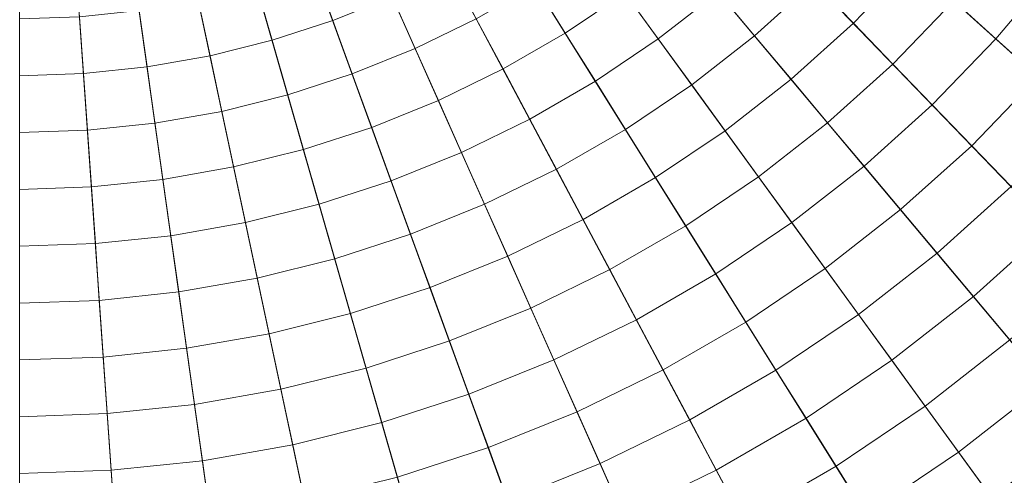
# Model space of a CAD drawing. Header units: centimetres. Extents: x -3.01 to 4.18, y -6.48 to 0.72.
# Tile 253 of 256: x 0.59 to 1.09, y -3.55 to -3.32. Entities that reach past the tile are written whole.
import ezdxf

# ---------------------------------------------------------------- set-up
doc = ezdxf.new("R2010")
doc.units = ezdxf.units.CM
doc.header["$LTSCALE"] = 2.54
doc.layers.add('Lucido design-1', color=7, linetype='Continuous')

# ---------------------------------------------------------------- blocks, each defined once
blk = doc.blocks.new('Gruppo-1')
at = {"color": 142, "linetype": 'Continuous', "lineweight": 9}
for points in [[(1.32909, -3.54965, -14.60843), (1.37393, -3.49621, -14.60843), (0.58636, -2.8809, -14.60843), (1.32909, -3.54965, -14.60843)], [(1.28063, -3.59983, -14.60843), (1.32909, -3.54965, -14.60843), (0.58636, -2.8809, -14.60843), (1.28063, -3.59983, -14.60843)], [(1.22879, -3.64651, -14.60843), (1.28063, -3.59983, -14.60843), (0.58636, -2.8809, -14.60843), (1.22879, -3.64651, -14.60843)], [(1.17381, -3.68946, -14.60843), (1.22879, -3.64651, -14.60843), (0.58636, -2.8809, -14.60843), (1.17381, -3.68946, -14.60843)], [(1.11598, -3.72847, -14.60843), (1.17381, -3.68946, -14.60843), (0.58636, -2.8809, -14.60843), (1.11598, -3.72847, -14.60843)], [(1.05557, -3.76335, -14.60843), (1.11598, -3.72847, -14.60843), (0.58636, -2.8809, -14.60843), (1.05557, -3.76335, -14.60843)], [(0.99287, -3.79393, -14.60843), (1.05557, -3.76335, -14.60843), (0.58636, -2.8809, -14.60843), (0.99287, -3.79393, -14.60843)], [(0.92819, -3.82006, -14.60843), (0.99287, -3.79393, -14.60843), (0.58636, -2.8809, -14.60843), (0.92819, -3.82006, -14.60843)], [(0.86184, -3.84162, -14.60843), (0.92819, -3.82006, -14.60843), (0.58636, -2.8809, -14.60843), (0.86184, -3.84162, -14.60843)], [(0.79416, -3.85849, -14.60843), (0.86184, -3.84162, -14.60843), (0.58636, -2.8809, -14.60843), (0.79416, -3.85849, -14.60843)], [(0.72546, -3.87061, -14.60843), (0.79416, -3.85849, -14.60843), (0.58636, -2.8809, -14.60843), (0.72546, -3.87061, -14.60843)], [(0.65608, -3.8779, -14.60843), (0.72546, -3.87061, -14.60843), (0.58636, -2.8809, -14.60843), (0.65608, -3.8779, -14.60843)], [(0.58636, -3.88033, -14.60843), (0.65608, -3.8779, -14.60843), (0.58636, -2.8809, -14.60843), (0.58636, -3.88033, -14.60843)], [(0.58636, -2.8809, -13.70118), (1.37393, -3.49621, -13.70118), (1.32909, -3.54965, -13.70118), (0.58636, -2.8809, -13.70118)], [(0.58636, -2.8809, -13.70118), (1.32909, -3.54965, -13.70118), (1.28063, -3.59983, -13.70118), (0.58636, -2.8809, -13.70118)], [(0.58636, -2.8809, -13.70118), (1.28063, -3.59983, -13.70118), (1.22879, -3.64651, -13.70118), (0.58636, -2.8809, -13.70118)], [(0.58636, -2.8809, -13.70118), (1.22879, -3.64651, -13.70118), (1.17381, -3.68946, -13.70118), (0.58636, -2.8809, -13.70118)], [(0.58636, -2.8809, -13.70118), (1.17381, -3.68946, -13.70118), (1.11598, -3.72847, -13.70118), (0.58636, -2.8809, -13.70118)], [(0.58636, -2.8809, -13.70118), (1.11598, -3.72847, -13.70118), (1.05557, -3.76335, -13.70118), (0.58636, -2.8809, -13.70118)], [(0.58636, -2.8809, -13.70118), (1.05557, -3.76335, -13.70118), (0.99287, -3.79393, -13.70118), (0.58636, -2.8809, -13.70118)], [(0.58636, -2.8809, -13.70118), (0.99287, -3.79393, -13.70118), (0.92819, -3.82006, -13.70118), (0.58636, -2.8809, -13.70118)], [(0.58636, -2.8809, -13.70118), (0.92819, -3.82006, -13.70118), (0.86184, -3.84162, -13.70118), (0.58636, -2.8809, -13.70118)], [(0.58636, -2.8809, -13.70118), (0.86184, -3.84162, -13.70118), (0.79416, -3.85849, -13.70118), (0.58636, -2.8809, -13.70118)], [(0.58636, -2.8809, -13.70118), (0.79416, -3.85849, -13.70118), (0.72546, -3.87061, -13.70118), (0.58636, -2.8809, -13.70118)], [(0.58636, -2.8809, -13.70118), (0.72546, -3.87061, -13.70118), (0.65608, -3.8779, -13.70118), (0.58636, -2.8809, -13.70118)], [(0.58636, -2.8809, -13.70118), (0.65608, -3.8779, -13.70118), (0.58636, -3.88033, -13.70118), (0.58636, -2.8809, -13.70118)]]:
    blk.add_polyline3d(points, dxfattribs=at)
for points in [[(0.58636, -6.47952, -13.70234), (0.83739, -6.47076, -13.70234), (0.58651, -2.88305, -13.70234), (0.58636, -2.88306, -13.70234)], [(0.83739, -6.47076, -13.70234), (1.08719, -6.4445, -13.70234), (0.58666, -2.88304, -13.70234), (0.58651, -2.88305, -13.70234)], [(1.08719, -6.4445, -13.70234), (1.33456, -6.40089, -13.70234), (0.58681, -2.88301, -13.70234), (0.58666, -2.88304, -13.70234)], [(1.33456, -6.40089, -13.70234), (1.57828, -6.34012, -13.70234), (0.58696, -2.88298, -13.70234), (0.58681, -2.88301, -13.70234)], [(1.57828, -6.34012, -13.70234), (1.81716, -6.2625, -13.70234), (0.5871, -2.88293, -13.70234), (0.58696, -2.88298, -13.70234)], [(1.81716, -6.2625, -13.70234), (2.05005, -6.16841, -13.70234), (0.58724, -2.88287, -13.70234), (0.5871, -2.88293, -13.70234)], [(2.05005, -6.16841, -13.70234), (2.27581, -6.0583, -13.70234), (0.58738, -2.88281, -13.70234), (0.58724, -2.88287, -13.70234)], [(2.27581, -6.0583, -13.70234), (2.49334, -5.93271, -13.70234), (0.58751, -2.88273, -13.70234), (0.58738, -2.88281, -13.70234)], [(2.49334, -5.93271, -13.70234), (2.70158, -5.79225, -13.70234), (0.58763, -2.88265, -13.70234), (0.58751, -2.88273, -13.70234)], [(2.70158, -5.79225, -13.70234), (2.89951, -5.63761, -13.70234), (0.58775, -2.88255, -13.70234), (0.58763, -2.88265, -13.70234)], [(2.89951, -5.63761, -13.70234), (3.08618, -5.46953, -13.70234), (0.58786, -2.88245, -13.70234), (0.58775, -2.88255, -13.70234)], [(3.08618, -5.46953, -13.70234), (3.26066, -5.28885, -13.70234), (0.58797, -2.88234, -13.70234), (0.58786, -2.88245, -13.70234)], [(3.26066, -5.28885, -13.70234), (3.42212, -5.09643, -13.70234), (0.58806, -2.88223, -13.70234), (0.58797, -2.88234, -13.70234)], [(3.42212, -5.09643, -13.70234), (3.56976, -4.89322, -13.70234), (0.58815, -2.88211, -13.70234), (0.58806, -2.88223, -13.70234)], [(3.56976, -4.89322, -13.70234), (3.70286, -4.68021, -13.70234), (0.58823, -2.88198, -13.70234), (0.58815, -2.88211, -13.70234)], [(3.70286, -4.68021, -13.70234), (3.82078, -4.45843, -13.70234), (0.5883, -2.88185, -13.70234), (0.58823, -2.88198, -13.70234)], [(3.82078, -4.45843, -13.70234), (3.92295, -4.22897, -13.70234), (0.58837, -2.88171, -13.70234), (0.5883, -2.88185, -13.70234)], [(3.92295, -4.22897, -13.70234), (4.00886, -3.99293, -13.70234), (0.58842, -2.88157, -13.70234), (0.58837, -2.88171, -13.70234)], [(4.00886, -3.99293, -13.70234), (4.07809, -3.75148, -13.70234), (0.58846, -2.88142, -13.70234), (0.58842, -2.88157, -13.70234)], [(4.07809, -3.75148, -13.70234), (4.13032, -3.50579, -13.70234), (0.58849, -2.88127, -13.70234), (0.58846, -2.88142, -13.70234)], [(4.13032, -3.50579, -13.70234), (4.16527, -3.25706, -13.70234), (0.58851, -2.88112, -13.70234), (0.58849, -2.88127, -13.70234)], [(0.99253, -3.3015, -12.62383), (1.02088, -3.27214, -12.62383), (1.04247, -3.29158, -12.62648), (1.01271, -3.3224, -12.62648)], [(1.06406, -3.31102, -12.62922), (1.0929, -3.27665, -12.62922), (1.11578, -3.29453, -12.63207), (1.08564, -3.33045, -12.63207)], [(0.73661, -3.2937, -12.61211), (0.76504, -3.28221, -12.61211), (0.77687, -3.3088, -12.61426), (0.74656, -3.32104, -12.61426)], [(0.94352, -3.30654, -12.62129), (0.97234, -3.28059, -12.62129), (0.99253, -3.3015, -12.62383), (0.9622, -3.32881, -12.62383)], [(0.84999, -3.30279, -12.6165), (0.87877, -3.28337, -12.6165), (0.89587, -3.3069, -12.61884), (0.8654, -3.32745, -12.61884)], [(0.89587, -3.3069, -12.61884), (0.92483, -3.28427, -12.61884), (0.94352, -3.30654, -12.62129), (0.91296, -3.33042, -12.62129)], [(1.01271, -3.3224, -12.62648), (1.04247, -3.29158, -12.62648), (1.06406, -3.31102, -12.62922), (1.03289, -3.34329, -12.62922)], [(0.70745, -3.30318, -12.61211), (0.73661, -3.2937, -12.61211), (0.74656, -3.32104, -12.61426), (0.71547, -3.33115, -12.61426)], [(0.77687, -3.3088, -12.61426), (0.80626, -3.29446, -12.61426), (0.81992, -3.32015, -12.6165), (0.78871, -3.33537, -12.6165)], [(1.08564, -3.33045, -12.63207), (1.11578, -3.29453, -12.63207), (1.13865, -3.3124, -12.63502), (1.10721, -3.34987, -12.63502)], [(0.9622, -3.32881, -12.62383), (0.99253, -3.3015, -12.62383), (1.01271, -3.3224, -12.62648), (0.98088, -3.35106, -12.62648)], [(0.6777, -3.31059, -12.61211), (0.70745, -3.30318, -12.61211), (0.71547, -3.33115, -12.61426), (0.68375, -3.33906, -12.61426)], [(0.81992, -3.32015, -12.6165), (0.84999, -3.30279, -12.6165), (0.8654, -3.32745, -12.61884), (0.83357, -3.34583, -12.61884)], [(0.8654, -3.32745, -12.61884), (0.89587, -3.3069, -12.61884), (0.91296, -3.33042, -12.62129), (0.8808, -3.35211, -12.62129)], [(0.91296, -3.33042, -12.62129), (0.94352, -3.30654, -12.62129), (0.9622, -3.32881, -12.62383), (0.93004, -3.35393, -12.62383)], [(0.6475, -3.31592, -12.61211), (0.6777, -3.31059, -12.61211), (0.68375, -3.33906, -12.61426), (0.65155, -3.34473, -12.61426)], [(0.74656, -3.32104, -12.61426), (0.77687, -3.3088, -12.61426), (0.78871, -3.33537, -12.6165), (0.75651, -3.34838, -12.6165)], [(1.03289, -3.34329, -12.62922), (1.06406, -3.31102, -12.62922), (1.08564, -3.33045, -12.63207), (1.05306, -3.36418, -12.63207)], [(0.617, -3.31912, -12.61211), (0.6475, -3.31592, -12.61211), (0.65155, -3.34473, -12.61426), (0.61903, -3.34815, -12.61426)], [(0.58636, -3.32019, -12.61211), (0.617, -3.31912, -12.61211), (0.61903, -3.34815, -12.61426), (0.58636, -3.34929, -12.61426)], [(0.71547, -3.33115, -12.61426), (0.74656, -3.32104, -12.61426), (0.75651, -3.34838, -12.6165), (0.72349, -3.35911, -12.6165)], [(0.78871, -3.33537, -12.6165), (0.81992, -3.32015, -12.6165), (0.83357, -3.34583, -12.61884), (0.80053, -3.36194, -12.61884)], [(0.98088, -3.35106, -12.62648), (1.01271, -3.3224, -12.62648), (1.03289, -3.34329, -12.62922), (0.99955, -3.37332, -12.62922)], [(0.83357, -3.34583, -12.61884), (0.8654, -3.32745, -12.61884), (0.8808, -3.35211, -12.62129), (0.84722, -3.3715, -12.62129)], [(0.68375, -3.33906, -12.61426), (0.71547, -3.33115, -12.61426), (0.72349, -3.35911, -12.6165), (0.68979, -3.36751, -12.6165)], [(0.8808, -3.35211, -12.62129), (0.91296, -3.33042, -12.62129), (0.93004, -3.35393, -12.62383), (0.89621, -3.37675, -12.62383)], [(0.93004, -3.35393, -12.62383), (0.9622, -3.32881, -12.62383), (0.98088, -3.35106, -12.62648), (0.94712, -3.37744, -12.62648)], [(1.05306, -3.36418, -12.63207), (1.08564, -3.33045, -12.63207), (1.10721, -3.34987, -12.63502), (1.07323, -3.38506, -12.63502)], [(0.75651, -3.34838, -12.6165), (0.78871, -3.33537, -12.6165), (0.80053, -3.36194, -12.61884), (0.76646, -3.37571, -12.61884)], [(0.65155, -3.34473, -12.61426), (0.68375, -3.33906, -12.61426), (0.68979, -3.36751, -12.6165), (0.6556, -3.37354, -12.6165)], [(0.61903, -3.34815, -12.61426), (0.65155, -3.34473, -12.61426), (0.6556, -3.37354, -12.6165), (0.62106, -3.37717, -12.6165)], [(0.80053, -3.36194, -12.61884), (0.83357, -3.34583, -12.61884), (0.84722, -3.3715, -12.62129), (0.81236, -3.3885, -12.62129)], [(0.99955, -3.37332, -12.62922), (1.03289, -3.34329, -12.62922), (1.05306, -3.36418, -12.63207), (1.01821, -3.39556, -12.63207)], [(0.58636, -3.34929, -12.61426), (0.61903, -3.34815, -12.61426), (0.62106, -3.37717, -12.6165), (0.58636, -3.37838, -12.6165)], [(0.72349, -3.35911, -12.6165), (0.75651, -3.34838, -12.6165), (0.76646, -3.37571, -12.61884), (0.7315, -3.38706, -12.61884)], [(0.84722, -3.3715, -12.62129), (0.8808, -3.35211, -12.62129), (0.89621, -3.37675, -12.62383), (0.86086, -3.39716, -12.62383)], [(0.94712, -3.37744, -12.62648), (0.98088, -3.35106, -12.62648), (0.99955, -3.37332, -12.62922), (0.96419, -3.40094, -12.62922)], [(1.07323, -3.38506, -12.63502), (1.10721, -3.34987, -12.63502), (1.12877, -3.36929, -12.63807), (1.09338, -3.40593, -12.63807)], [(0.89621, -3.37675, -12.62383), (0.93004, -3.35393, -12.62383), (0.94712, -3.37744, -12.62648), (0.9116, -3.40139, -12.62648)], [(0.68979, -3.36751, -12.6165), (0.72349, -3.35911, -12.6165), (0.7315, -3.38706, -12.61884), (0.69584, -3.39596, -12.61884)], [(0.76646, -3.37571, -12.61884), (0.80053, -3.36194, -12.61884), (0.81236, -3.3885, -12.62129), (0.7764, -3.40303, -12.62129)], [(0.6556, -3.37354, -12.6165), (0.68979, -3.36751, -12.6165), (0.69584, -3.39596, -12.61884), (0.65964, -3.40234, -12.61884)], [(1.01821, -3.39556, -12.63207), (1.05306, -3.36418, -12.63207), (1.07323, -3.38506, -12.63502), (1.03687, -3.41779, -12.63502)], [(0.81236, -3.3885, -12.62129), (0.84722, -3.3715, -12.62129), (0.86086, -3.39716, -12.62383), (0.82418, -3.41505, -12.62383)], [(0.58636, -3.37838, -12.6165), (0.62106, -3.37717, -12.6165), (0.62309, -3.40618, -12.61884), (0.58636, -3.40746, -12.61884)], [(0.62106, -3.37717, -12.6165), (0.6556, -3.37354, -12.6165), (0.65964, -3.40234, -12.61884), (0.62309, -3.40618, -12.61884)], [(0.7315, -3.38706, -12.61884), (0.76646, -3.37571, -12.61884), (0.7764, -3.40303, -12.62129), (0.73952, -3.41501, -12.62129)], [(0.86086, -3.39716, -12.62383), (0.89621, -3.37675, -12.62383), (0.9116, -3.40139, -12.62648), (0.8745, -3.42281, -12.62648)], [(0.9116, -3.40139, -12.62648), (0.94712, -3.37744, -12.62648), (0.96419, -3.40094, -12.62922), (0.927, -3.42603, -12.62922)], [(0.96419, -3.40094, -12.62922), (0.99955, -3.37332, -12.62922), (1.01821, -3.39556, -12.63207), (0.98126, -3.42443, -12.63207)], [(0.69584, -3.39596, -12.61884), (0.7315, -3.38706, -12.61884), (0.73952, -3.41501, -12.62129), (0.70188, -3.42439, -12.62129)], [(1.03687, -3.41779, -12.63502), (1.07323, -3.38506, -12.63502), (1.09338, -3.40593, -12.63807), (1.05552, -3.44002, -12.63807)], [(0.7764, -3.40303, -12.62129), (0.81236, -3.3885, -12.62129), (0.82418, -3.41505, -12.62383), (0.78634, -3.43034, -12.62383)], [(0.65964, -3.40234, -12.61884), (0.69584, -3.39596, -12.61884), (0.70188, -3.42439, -12.62129), (0.66369, -3.43113, -12.62129)], [(0.82418, -3.41505, -12.62383), (0.86086, -3.39716, -12.62383), (0.8745, -3.42281, -12.62648), (0.836, -3.44159, -12.62648)], [(0.98126, -3.42443, -12.63207), (1.01821, -3.39556, -12.63207), (1.03687, -3.41779, -12.63502), (0.99832, -3.44791, -12.63502)], [(0.62309, -3.40618, -12.61884), (0.65964, -3.40234, -12.61884), (0.66369, -3.43113, -12.62129), (0.62512, -3.43518, -12.62129)], [(0.73952, -3.41501, -12.62129), (0.7764, -3.40303, -12.62129), (0.78634, -3.43034, -12.62383), (0.74753, -3.44295, -12.62383)], [(0.8745, -3.42281, -12.62648), (0.9116, -3.40139, -12.62648), (0.927, -3.42603, -12.62922), (0.88814, -3.44846, -12.62922)], [(0.927, -3.42603, -12.62922), (0.96419, -3.40094, -12.62922), (0.98126, -3.42443, -12.63207), (0.94238, -3.45065, -12.63207)], [(0.58636, -3.40746, -12.61884), (0.62309, -3.40618, -12.61884), (0.62512, -3.43518, -12.62129), (0.58636, -3.43654, -12.62129)], [(1.05552, -3.44002, -12.63807), (1.09338, -3.40593, -12.63807), (1.11353, -3.4268, -12.64122), (1.07417, -3.46224, -12.64122)], [(0.70188, -3.42439, -12.62129), (0.73952, -3.41501, -12.62129), (0.74753, -3.44295, -12.62383), (0.70793, -3.45282, -12.62383)], [(0.78634, -3.43034, -12.62383), (0.82418, -3.41505, -12.62383), (0.836, -3.44159, -12.62648), (0.79628, -3.45764, -12.62648)], [(0.99832, -3.44791, -12.63502), (1.03687, -3.41779, -12.63502), (1.05552, -3.44002, -12.63807), (1.01538, -3.47139, -12.63807)], [(0.836, -3.44159, -12.62648), (0.8745, -3.42281, -12.62648), (0.88814, -3.44846, -12.62922), (0.84781, -3.46813, -12.62922)], [(0.66369, -3.43113, -12.62129), (0.70188, -3.42439, -12.62129), (0.70793, -3.45282, -12.62383), (0.66774, -3.45991, -12.62383)], [(0.88814, -3.44846, -12.62922), (0.927, -3.42603, -12.62922), (0.94238, -3.45065, -12.63207), (0.90177, -3.4741, -12.63207)], [(0.94238, -3.45065, -12.63207), (0.98126, -3.42443, -12.63207), (0.99832, -3.44791, -12.63502), (0.95776, -3.47527, -12.63502)], [(1.07417, -3.46224, -12.64122), (1.11353, -3.4268, -12.64122), (1.13367, -3.44765, -12.64447), (1.0928, -3.48445, -12.64447)], [(0.62512, -3.43518, -12.62129), (0.66369, -3.43113, -12.62129), (0.66774, -3.45991, -12.62383), (0.62715, -3.46418, -12.62383)], [(0.74753, -3.44295, -12.62383), (0.78634, -3.43034, -12.62383), (0.79628, -3.45764, -12.62648), (0.75554, -3.47088, -12.62648)], [(0.58636, -3.43654, -12.62129), (0.62512, -3.43518, -12.62129), (0.62715, -3.46418, -12.62383), (0.58636, -3.4656, -12.62383)], [(0.70793, -3.45282, -12.62383), (0.74753, -3.44295, -12.62383), (0.75554, -3.47088, -12.62648), (0.71397, -3.48124, -12.62648)], [(0.79628, -3.45764, -12.62648), (0.836, -3.44159, -12.62648), (0.84781, -3.46813, -12.62922), (0.80621, -3.48494, -12.62922)], [(1.01538, -3.47139, -12.63807), (1.05552, -3.44002, -12.63807), (1.07417, -3.46224, -12.64122), (1.03243, -3.49485, -12.64122)], [(0.84781, -3.46813, -12.62922), (0.88814, -3.44846, -12.62922), (0.90177, -3.4741, -12.63207), (0.85962, -3.49466, -12.63207)], [(0.95776, -3.47527, -12.63502), (0.99832, -3.44791, -12.63502), (1.01538, -3.47139, -12.63807), (0.97314, -3.49988, -12.63807)], [(0.66774, -3.45991, -12.62383), (0.70793, -3.45282, -12.62383), (0.71397, -3.48124, -12.62648), (0.67178, -3.48868, -12.62648)], [(0.90177, -3.4741, -12.63207), (0.94238, -3.45065, -12.63207), (0.95776, -3.47527, -12.63502), (0.9154, -3.49973, -12.63502)], [(0.75554, -3.47088, -12.62648), (0.79628, -3.45764, -12.62648), (0.80621, -3.48494, -12.62922), (0.76354, -3.4988, -12.62922)], [(0.62715, -3.46418, -12.62383), (0.66774, -3.45991, -12.62383), (0.67178, -3.48868, -12.62648), (0.62917, -3.49316, -12.62648)], [(1.03243, -3.49485, -12.64122), (1.07417, -3.46224, -12.64122), (1.0928, -3.48445, -12.64447), (1.04947, -3.51831, -12.64447)], [(0.58636, -3.4656, -12.62383), (0.62715, -3.46418, -12.62383), (0.62917, -3.49316, -12.62648), (0.58636, -3.49466, -12.62648)], [(0.80621, -3.48494, -12.62922), (0.84781, -3.46813, -12.62922), (0.85962, -3.49466, -12.63207), (0.81614, -3.51222, -12.63207)], [(0.71397, -3.48124, -12.62648), (0.75554, -3.47088, -12.62648), (0.76354, -3.4988, -12.62922), (0.72001, -3.50966, -12.62922)], [(0.97314, -3.49988, -12.63807), (1.01538, -3.47139, -12.63807), (1.03243, -3.49485, -12.64122), (0.98851, -3.52447, -12.64122)], [(0.85962, -3.49466, -12.63207), (0.90177, -3.4741, -12.63207), (0.9154, -3.49973, -12.63502), (0.87143, -3.52117, -12.63502)], [(0.9154, -3.49973, -12.63502), (0.95776, -3.47527, -12.63502), (0.97314, -3.49988, -12.63807), (0.92902, -3.52535, -12.63807)], [(0.67178, -3.48868, -12.62648), (0.71397, -3.48124, -12.62648), (0.72001, -3.50966, -12.62922), (0.67582, -3.51745, -12.62922)], [(0.62917, -3.49316, -12.62648), (0.67178, -3.48868, -12.62648), (0.67582, -3.51745, -12.62922), (0.6312, -3.52214, -12.62922)], [(0.76354, -3.4988, -12.62922), (0.80621, -3.48494, -12.62922), (0.81614, -3.51222, -12.63207), (0.77155, -3.52671, -12.63207)], [(1.04947, -3.51831, -12.64447), (1.0928, -3.48445, -12.64447), (1.11143, -3.50665, -12.64782), (1.0665, -3.54176, -12.64782)], [(0.58636, -3.49466, -12.62648), (0.62917, -3.49316, -12.62648), (0.6312, -3.52214, -12.62922), (0.58636, -3.5237, -12.62922)], [(0.72001, -3.50966, -12.62922), (0.76354, -3.4988, -12.62922), (0.77155, -3.52671, -12.63207), (0.72604, -3.53806, -12.63207)], [(0.81614, -3.51222, -12.63207), (0.85962, -3.49466, -12.63207), (0.87143, -3.52117, -12.63502), (0.82607, -3.5395, -12.63502)], [(0.98851, -3.52447, -12.64122), (1.03243, -3.49485, -12.64122), (1.04947, -3.51831, -12.64447), (1.00388, -3.54906, -12.64447)], [(0.87143, -3.52117, -12.63502), (0.9154, -3.49973, -12.63502), (0.92902, -3.52535, -12.63807), (0.88323, -3.54768, -12.63807)], [(0.92902, -3.52535, -12.63807), (0.97314, -3.49988, -12.63807), (0.98851, -3.52447, -12.64122), (0.94264, -3.55096, -12.64122)], [(1.0665, -3.54176, -12.64782), (1.11143, -3.50665, -12.64782), (1.13006, -3.52885, -12.65127), (1.08353, -3.5652, -12.65127)], [(0.67582, -3.51745, -12.62922), (0.72001, -3.50966, -12.62922), (0.72604, -3.53806, -12.63207), (0.67986, -3.5462, -12.63207)], [(0.77155, -3.52671, -12.63207), (0.81614, -3.51222, -12.63207), (0.82607, -3.5395, -12.63502), (0.77955, -3.55462, -12.63502)], [(0.6312, -3.52214, -12.62922), (0.67582, -3.51745, -12.62922), (0.67986, -3.5462, -12.63207), (0.63323, -3.5511, -12.63207)], [(1.00388, -3.54906, -12.64447), (1.04947, -3.51831, -12.64447), (1.0665, -3.54176, -12.64782), (1.01923, -3.57364, -12.64782)], [(0.58636, -3.5237, -12.62922), (0.6312, -3.52214, -12.62922), (0.63323, -3.5511, -12.63207), (0.58636, -3.55274, -12.63207)], [(0.82607, -3.5395, -12.63502), (0.87143, -3.52117, -12.63502), (0.88323, -3.54768, -12.63807), (0.836, -3.56677, -12.63807)], [(0.72604, -3.53806, -12.63207), (0.77155, -3.52671, -12.63207), (0.77955, -3.55462, -12.63502), (0.73208, -3.56645, -12.63502)], [(0.88323, -3.54768, -12.63807), (0.92902, -3.52535, -12.63807), (0.94264, -3.55096, -12.64122), (0.89503, -3.57418, -12.64122)], [(0.94264, -3.55096, -12.64122), (0.98851, -3.52447, -12.64122), (1.00388, -3.54906, -12.64447), (0.95625, -3.57656, -12.64447)], [(1.08353, -3.5652, -12.65127), (1.13006, -3.52885, -12.65127), (1.14867, -3.55103, -12.65482), (1.10055, -3.58862, -12.65482)], [(0.67986, -3.5462, -12.63207), (0.72604, -3.53806, -12.63207), (0.73208, -3.56645, -12.63502), (0.6839, -3.57495, -12.63502)], [(0.77955, -3.55462, -12.63502), (0.82607, -3.5395, -12.63502), (0.836, -3.56677, -12.63807), (0.78754, -3.58251, -12.63807)], [(1.01923, -3.57364, -12.64782), (1.0665, -3.54176, -12.64782), (1.08353, -3.5652, -12.65127), (1.03459, -3.59821, -12.65127)], [(0.63323, -3.5511, -12.63207), (0.67986, -3.5462, -12.63207), (0.6839, -3.57495, -12.63502), (0.63525, -3.58006, -12.63502)], [(0.836, -3.56677, -12.63807), (0.88323, -3.54768, -12.63807), (0.89503, -3.57418, -12.64122), (0.84592, -3.59402, -12.64122)], [(0.95625, -3.57656, -12.64447), (1.00388, -3.54906, -12.64447), (1.01923, -3.57364, -12.64782), (0.96986, -3.60215, -12.64782)], [(0.58636, -3.55274, -12.63207), (0.63323, -3.5511, -12.63207), (0.63525, -3.58006, -12.63502), (0.58636, -3.58177, -12.63502)], [(0.89503, -3.57418, -12.64122), (0.94264, -3.55096, -12.64122), (0.95625, -3.57656, -12.64447), (0.90682, -3.60067, -12.64447)]]:
    blk.add_3dface(points, dxfattribs=at)

msp = doc.modelspace()

# ---------------------------------------------------------------- block references
at = {"layer": 'Lucido design-1', "color": 7}
msp.add_blockref('Gruppo-1', (0, 0), dxfattribs=at)

doc.saveas('drawing.dxf')
